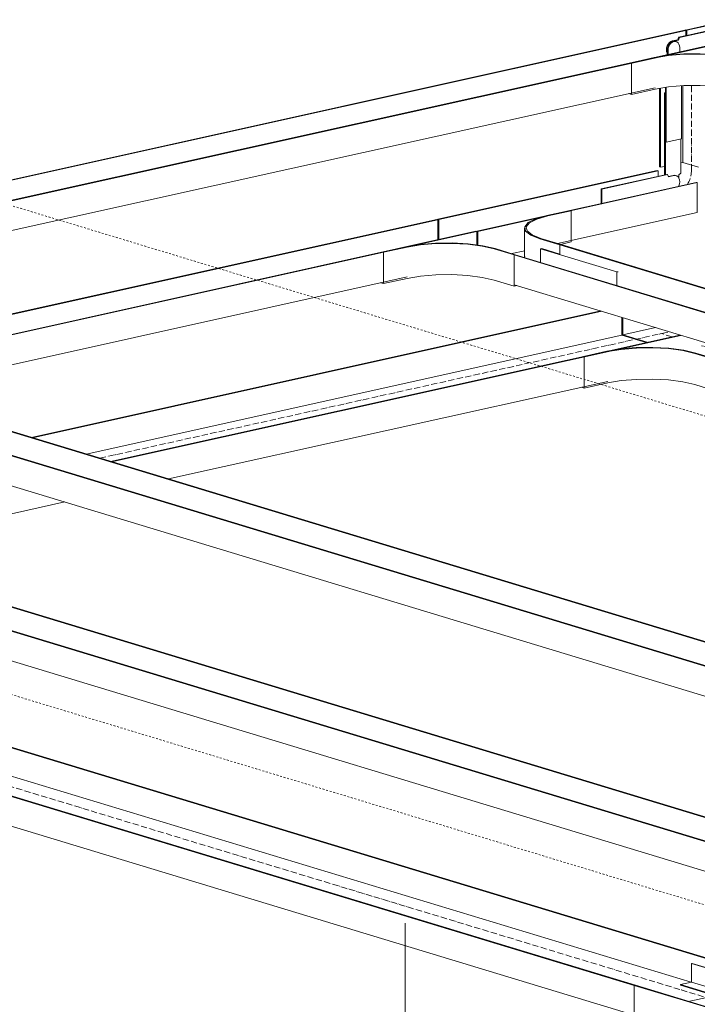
# Model space of a CAD drawing. Header units: millimetres. Extents: x 5617 to 103919, y 7718 to 242078.
# Tile 15 of 24: x 64154 to 65252, y 230880 to 232475. Entities that reach past the tile are written whole.
import ezdxf

# ---------------------------------------------------------------- set-up
doc = ezdxf.new("R2010")
doc.units = ezdxf.units.MM
doc.linetypes.add('Осевая', pattern=[14, 10, -2, 0, -2])
doc.linetypes.add('Скрыто', pattern=[6, 3, -3])
doc.layers.add('Границы 3D вида', color=7, linetype='Скрыто', lineweight=20, true_color=0x0080c0)
for name, color, linetype, lineweight in [('Кабельные лотки', 7, 'Continuous', 18), ('Марки кабельных лотков', 7, 'Continuous', 20), ('Осевая линия', 7, 'Осевая', 18), ('Соединительные детали кабельных лотков', 7, 'Continuous', 18)]:
    doc.layers.add(name, color=color, linetype=linetype, lineweight=lineweight)

# ---------------------------------------------------------------- blocks, each defined once
blk = doc.blocks.new('OSTEC_CLH - ЛН_ ЛП - СЛУМИ - Угол горизонтальный - ZS - Цинкование по методу Сендзимира-V48-МКСС_К1_L28')
at = {"layer": 'Осевая линия'}
for p, q in [((74145.4, 230903.4), (74213.6, 230882.7)), ((74146, 230903.2), (74145.4, 230903.4)), ((74293.4, 230900.5), (74213.6, 230882.7))]:
    blk.add_line(p, q, dxfattribs=at)
at = {"layer": 'Соединительные детали кабельных лотков'}
for p, q in [((74219.4, 230944), (74221.4, 230944.5)), ((74219.4, 230928.7), (74219.4, 230944)), ((74224.3, 230942.5), (74219.4, 230944)), ((74221.4, 230944.5), (74224.6, 230943.5)), ((74224.3, 230942.5), (74230.1, 230943.8)), ((74224.3, 230927.3), (74224.3, 230942.5)), ((74228.4, 230944.3), (74224.6, 230943.5)), ((74230.1, 230943.8), (74228.4, 230944.3)), ((74230.1, 230943.8), (74230.1, 230928.6)), ((74069.4, 230910.7), (74071.3, 230911.2)), ((74069.4, 230862.4), (74069.4, 230910.7)), ((74202.7, 230870.3), (74069.4, 230910.7)), ((74202.9, 230871.2), (74071.3, 230911.2)), ((74202.7, 230870.3), (74358.4, 230904.9)), ((74356.8, 230905.4), (74202.9, 230871.2)), ((74358.4, 230904.9), (74356.8, 230905.4)), ((74358.4, 230904.9), (74358.4, 230856.6)), ((74159.4, 230884.9), (74212.4, 230896.6)), ((74269.5, 230886), (74236.2, 230896.1)), ((74202.7, 230822), (74202.7, 230870.3)), ((74202.7, 230822), (74069.4, 230862.4)), ((74358.4, 230856.6), (74202.7, 230822))]:
    blk.add_line(p, q, dxfattribs=at)
blk = doc.blocks.new('OSTEC_U - ЛН_ ЛП - СЛУМИ - OSTEC_U - ЛН_ ЛП - СЛУМИ-V49-МКСС_К1_L28')
at = {"layer": 'Соединительные детали кабельных лотков'}
for p, q in [((74163.2, 230946.2), (74162.5, 230946)), ((74162.5, 230946), (74224.3, 230927.3)), ((74162.5, 230916), (74162.5, 230946)), ((74224.3, 230927.6), (74163.2, 230946.2)), ((74295.9, 230943.5), (74224.3, 230927.6)), ((74224.3, 230927.3), (74296.4, 230943.3)), ((74296.4, 230943.3), (74295.9, 230943.5)), ((74296.4, 230943.3), (74296.4, 230913.3)), ((74223.4, 230927.3), (74223.4, 230896.4)), ((74223.5, 230927.2), (74224.3, 230927.3)), ((74223.5, 230927.2), (74223.5, 230896.3)), ((74224.3, 230927.3), (74224.3, 230897.2)), ((74224.3, 230927.3), (74225, 230927.1)), ((74224.3, 230897.2), (74224.3, 230927.3)), ((74225, 230896.2), (74225, 230927.1)), ((74225.2, 230896.4), (74225.2, 230927.3)), ((74144.3, 230911.9), (74162.5, 230916)), ((74144.3, 230911.9), (74190.4, 230897.9)), ((74144.3, 230911.1), (74144.3, 230911.9)), ((74190.4, 230897.1), (74144.3, 230911.1)), ((74162.5, 230916), (74223.5, 230897.5)), ((74225, 230897.4), (74296.4, 230913.3)), ((74258.1, 230896.6), (74312, 230908.5)), ((74312, 230907.7), (74258.1, 230895.7)), ((74296.4, 230913.3), (74312, 230908.5)), ((74312, 230908.5), (74312, 230907.7)), ((74190.4, 230897.9), (74223.5, 230897.3)), ((74190.4, 230897.1), (74190.4, 230897.9)), ((74224.3, 230896.4), (74190.4, 230897.1)), ((74224.3, 230896.4), (74223.5, 230896.3)), ((74258.1, 230895.7), (74224.3, 230896.4)), ((74225, 230896.2), (74224.3, 230896.4)), ((74225, 230897.2), (74258.1, 230896.6)), ((74258.1, 230896.6), (74258.1, 230895.7))]:
    blk.add_line(p, q, dxfattribs=at)
for points in [[(74223.7, 230927.5, 0), (74223.5, 230927.4, 0), (74223.4, 230927.4, 0), (74223.4, 230927.3, 0), (74223.4, 230927.3, 0), (74223.4, 230927.2, 0)], [(74225, 230927.1, 0), (74225.1, 230927.2, 0), (74225.1, 230927.2, 0), (74225.2, 230927.3, 0), (74225.1, 230927.3, 0), (74225.1, 230927.4, 0), (74224.9, 230927.4, 0)], [(74223.4, 230896.3, 0), (74223.4, 230896.4, 0), (74223.4, 230896.4, 0)], [(74225.2, 230896.4, 0), (74225.1, 230896.3, 0), (74225.1, 230896.3, 0), (74225, 230896.2, 0)]]:
    blk.add_polyline3d(points, dxfattribs=at)
blk = doc.blocks.new('OSTEC_CT - ЛН_ ЛП - ОГП - Тройник - ZS - Цинкование по методу Сендзимира-1216880-МКСС_К1_L28')
at = {"layer": 'Осевая линия'}
for p, q in [((74130.9, 231961.3), (74113.5, 231966.6)), ((74276.1, 231917.3), (74178.6, 231946.9))]:
    blk.add_line(p, q, dxfattribs=at)
at = {"layer": 'Соединительные детали кабельных лотков'}
for p, q in [((74328.9, 232005.3), (74313.1, 232000.9)), ((74314.7, 232000.4), (74330.5, 232004.8)), ((74366.9, 232013.7), (74328.9, 232005.3)), ((74330.5, 232004.8), (74368.5, 232013.2)), ((74368.5, 232013.2), (74366.9, 232013.7)), ((74368.5, 231984.1), (74368.5, 232013.2)), ((74049.5, 231964), (74050.9, 231964.3)), ((74025, 231937.8), (73987, 231929.4)), ((73987, 231929.4), (73988.6, 231928.9)), ((73988.6, 231928.9), (74026.6, 231937.3)), ((73988.6, 231878.2), (73988.6, 231928.9)), ((74167.6, 231934.5), (74200.1, 231924.6)), ((74202, 231925), (74169.5, 231934.9)), ((74200.1, 231924.6), (74202, 231925)), ((74200.1, 231873.9), (74200.1, 231924.6)), ((73984, 231879.6), (73988.6, 231878.2)), ((73988.6, 231878.2), (74026.6, 231886.6)), ((74167.6, 231883.8), (74200.1, 231873.9)), ((74200.1, 231873.9), (74204.7, 231874.9))]:
    blk.add_line(p, q, dxfattribs=at)
for points in [[(74169.5, 231934.9, 0), (74149.6, 231939.5, 0), (74125.7, 231942.7, 0), (74099.5, 231944.1, 0), (74072.8, 231943.8, 0), (74047.4, 231941.6, 0), (74025, 231937.8, 0)], [(74026.6, 231937.3, 0), (74048.5, 231941, 0), (74073.3, 231943.1, 0), (74099.3, 231943.5, 0), (74124.9, 231942.1, 0), (74148.2, 231939, 0), (74167.6, 231934.5, 0)], [(74167.6, 231883.8, 0), (74148.2, 231888.3, 0), (74124.9, 231891.4, 0), (74099.3, 231892.8, 0), (74073.3, 231892.4, 0), (74048.5, 231890.3, 0), (74026.6, 231886.6, 0)]]:
    blk.add_polyline3d(points, dxfattribs=at)
blk = doc.blocks.new('OSTEC_CLV - ЛН_ ЛП - ПШСМ - Угол вертикальный - ZS - Цинкование по методу Сендзимира-1481697-МКСС_К1_L28')
at = {"layer": 'Осевая линия'}
blk.add_line((74162, 232229.7), (74162, 232230.1), dxfattribs=at)
blk.add_ellipse((74140, 232224.9), major_axis=(8.4, 27.8), ratio=0.73387, start_param=4.318829, end_param=5.104227, dxfattribs=at)
blk = doc.blocks.new('OSTEC_U - ЛН_ ЛП - ПШСМ - OSTEC_U - ЛН_ ЛП - ПШСМ-V71-МКСС_К1_L28')
at = {"layer": 'Соединительные детали кабельных лотков'}
for p, q in [((74118.6, 232356.6), (74119.9, 232356.8)), ((74118.6, 232224.3), (74118.6, 232356.6)), ((74118.6, 232356.6), (74119.9, 232356.2)), ((74119.9, 232356.2), (74119.9, 232223.2)), ((74145, 232226.4), (74145, 232281.9)), ((74141.9, 232223.9), (74145, 232226.4)), ((74141.9, 232218.2), (74141.9, 232223.9))]:
    blk.add_line(p, q, dxfattribs=at)
blk = doc.blocks.new('OSTEC_U - ЛН_ ЛП - ПШСМ - OSTEC_U - ЛН_ ЛП - ПШСМ-V72-МКСС_К1_L28')
at = {"layer": 'Соединительные детали кабельных лотков'}
for p, q in [((74015.8, 232200.8), (74122.3, 232224.4)), ((74123.6, 232224), (74017.1, 232200.4)), ((74123.6, 232224), (74122.3, 232224.4)), ((74125, 232220.4), (74123.6, 232224)), ((74124.8, 232221.1), (74132.4, 232222.8)), ((74133.7, 232222.4), (74125, 232220.4)), ((74137.4, 232222.3), (74136.1, 232222.7)), ((74015.8, 232177.2), (74015.8, 232200.8)), ((74017.1, 232200.4), (74015.8, 232200.8)), ((74017.1, 232200.4), (74017.1, 232177.5))]:
    blk.add_line(p, q, dxfattribs=at)
for points in [[(74132.4, 232222.8, 0), (74134.9, 232222.9, 0), (74136.1, 232222.7, 0)], [(74142, 232206.1, 0), (74142.9, 232209.2, 0), (74143.2, 232212.4, 0), (74142.9, 232215.5, 0), (74142, 232218.2, 0), (74140.5, 232220.3, 0), (74138.5, 232221.8, 0), (74136.2, 232222.5, 0), (74133.7, 232222.4, 0)]]:
    blk.add_polyline3d(points, dxfattribs=at)
blk = doc.blocks.new('OSTEC_U - ЛН_ ЛП - ПШСМ - OSTEC_U - ЛН_ ЛП - ПШСМ-V76-МКСС_К1_L28')
at = {"layer": 'Соединительные детали кабельных лотков'}
for p, q in [((74249.1, 232469.8), (74142.6, 232446.2)), ((74154.7, 232449.6), (74247.8, 232470.2)), ((74249.1, 232469.8), (74247.8, 232470.2)), ((74249.1, 232446.3), (74249.1, 232469.8)), ((74141.3, 232446.6), (74153.9, 232449.4)), ((74131.1, 232440.5), (74139.9, 232442.4)), ((74141.2, 232442), (74132.4, 232440.1)), ((74139.9, 232442.4), (74141.3, 232446.6)), ((74141.2, 232442), (74139.9, 232442.4)), ((74142.6, 232446.2), (74141.2, 232442)), ((74142.6, 232446.2), (74141.3, 232446.6))]:
    blk.add_line(p, q, dxfattribs=at)
for points in [[(74122.9, 232420.5, 0), (74122, 232423.2, 0), (74121.6, 232426.3, 0), (74122, 232429.5, 0), (74122.9, 232432.6, 0), (74124.4, 232435.4, 0), (74126.4, 232437.8, 0), (74128.7, 232439.5, 0), (74131.1, 232440.5, 0)], [(74132.4, 232440.1, 0), (74130, 232439.1, 0), (74127.7, 232437.4, 0), (74125.7, 232435, 0), (74124.2, 232432.2, 0), (74123.3, 232429.1, 0), (74122.9, 232425.9, 0)]]:
    blk.add_polyline3d(points, dxfattribs=at)
blk = doc.blocks.new('OSTEC_U - ЛН_ ЛП - ПШСМ - OSTEC_U - ЛН_ ЛП - ПШСМ-V78-МКСС_К1_L28')
at = {"layer": 'Соединительные детали кабельных лотков'}
for p, q in [((74137.4, 232439.6), (74136.1, 232440)), ((74122.9, 232418.3), (74122.9, 232425.9)), ((74124.2, 232425.5), (74124.2, 232418.6)), ((74143.2, 232422.8), (74143.2, 232429.7)), ((74119.9, 232277), (74119.9, 232365.2)), ((74121.2, 232365.4), (74121.2, 232276.6)), ((74146.3, 232282.1), (74146.3, 232367.9)), ((74119.9, 232277), (74121.2, 232276.6)), ((74121.2, 232276.6), (74146.3, 232282.1))]:
    blk.add_line(p, q, dxfattribs=at)
for points in [[(74122.9, 232425.9, 0), (74123.3, 232429.1, 0), (74124.2, 232432.2, 0), (74125.7, 232435, 0), (74127.7, 232437.4, 0), (74130, 232439.1, 0), (74132.4, 232440.1, 0), (74134.9, 232440.2, 0), (74136.1, 232440, 0)], [(74143.2, 232429.7, 0), (74142.9, 232432.8, 0), (74142, 232435.5, 0), (74140.5, 232437.6, 0), (74138.5, 232439.1, 0), (74136.2, 232439.8, 0), (74133.7, 232439.7, 0), (74131.3, 232438.7, 0), (74129, 232437, 0), (74127, 232434.7, 0), (74125.5, 232431.8, 0), (74124.6, 232428.7, 0), (74124.2, 232425.5, 0)]]:
    blk.add_polyline3d(points, dxfattribs=at)
blk = doc.blocks.new('OSTEC_CT - ЛН_ ЛП - ОГП - Тройник - ZS - Цинкование по методу Сендзимира-1219768-МКСС_К1_L28')
at = {"layer": 'Соединительные детали кабельных лотков'}
for p, q in [((73965.7, 232166.1), (73927.7, 232157.7)), ((73929.3, 232157.2), (73967.3, 232165.6)), ((73967.3, 232165.6), (73965.7, 232166.1)), ((73967.3, 232114.9), (73967.3, 232165.6)), ((73749.6, 232151.4), (73751.1, 232151.8)), ((73751.2, 232150.9), (73749.6, 232151.4)), ((73751.1, 232151.8), (73752.7, 232151.3)), ((73752.7, 232151.3), (73751.2, 232150.9)), ((73891.8, 232137.5), (73891.8, 232089.7)), ((73916.4, 232120.2), (73948.9, 232110.3)), ((73950.8, 232110.7), (73918.3, 232120.6)), ((73949.9, 232111), (73967.3, 232114.9)), ((73699.7, 232107.1), (73661.7, 232098.6)), ((73661.7, 232098.6), (73663.3, 232098.2)), ((73663.3, 232098.2), (73701.3, 232106.6)), ((73842.3, 232103.7), (73874.8, 232093.9)), ((73876.7, 232094.3), (73844.2, 232104.2)), ((73948.9, 232110.3), (73950.8, 232110.7)), ((73663.3, 232047.5), (73663.3, 232098.2)), ((73874.8, 232093.9), (73876.7, 232094.3)), ((73874.8, 232043.2), (73874.8, 232093.9)), ((73892.1, 232091.2), (73891.8, 232089.7)), ((73663.3, 232047.5), (73701.3, 232055.9)), ((73842.3, 232053), (73874.8, 232043.2)), ((73658.7, 232048.8), (73663.3, 232047.5)), ((73874.8, 232043.2), (73879.4, 232044.2))]:
    blk.add_line(p, q, dxfattribs=at)
for points in [[(73927.7, 232157.7, 0), (73909.8, 232152.5, 0), (73897.7, 232146.3, 0), (73892.1, 232139.5, 0), (73893.5, 232132.6, 0), (73901.8, 232126, 0), (73916.4, 232120.2, 0)], [(73918.3, 232120.6, 0), (73904.1, 232126.3, 0), (73896, 232132.7, 0), (73894.6, 232139.5, 0), (73900, 232146.1, 0), (73911.8, 232152.1, 0), (73929.3, 232157.2, 0)], [(73844.2, 232104.2, 0), (73824.3, 232108.8, 0), (73800.5, 232111.9, 0), (73774.3, 232113.4, 0), (73747.6, 232113, 0), (73722.1, 232110.9, 0), (73699.7, 232107.1, 0)], [(73701.3, 232106.6, 0), (73723.2, 232110.3, 0), (73748, 232112.4, 0), (73774.1, 232112.7, 0), (73799.6, 232111.3, 0), (73822.9, 232108.3, 0), (73842.3, 232103.7, 0)], [(73842.3, 232053, 0), (73822.9, 232057.6, 0), (73799.6, 232060.6, 0), (73774.1, 232062, 0), (73748, 232061.7, 0), (73723.2, 232059.6, 0), (73701.3, 232055.9, 0)]]:
    blk.add_polyline3d(points, dxfattribs=at)
blk = doc.blocks.new('OSTEC_U - ЛН_ ЛП - СЛУМ - OSTEC_U - ЛН_ ЛП - СЛУМ-1216886-МКСС_К1_L28')
at = {"layer": 'Соединительные детали кабельных лотков'}
for p, q in [((73917.8, 232103.8), (73919.7, 232104.2)), ((73917.8, 232081.9), (73917.8, 232103.8)), ((74041.3, 232066.3), (73917.8, 232103.8)), ((73948.9, 232095.4), (73919.7, 232104.2)), ((74043.2, 232066.8), (74041.3, 232066.3)), ((74041.3, 232066.3), (74041.3, 232044.4))]:
    blk.add_line(p, q, dxfattribs=at)
blk = doc.blocks.new('OSTEC_CT - ЛН_ ЛП - ОГП - Тройник - ZS - Цинкование по методу Сендзимира-V89-МКСС_К1_L28')
at = {"layer": 'Соединительные детали кабельных лотков'}
for p, q in [((74367.6, 232472.6), (74329.7, 232464.2)), ((74331.3, 232463.7), (74369.3, 232472.1)), ((74369.3, 232472.1), (74367.6, 232472.6)), ((74369.3, 232421.4), (74369.3, 232472.1)), ((74151.5, 232457.9), (74153, 232458.3)), ((74153.2, 232457.4), (74151.5, 232457.9)), ((74153, 232458.3), (74154.7, 232457.8)), ((74293.8, 232444), (74293.8, 232396.3)), ((74318.4, 232426.7), (74350.9, 232416.8)), ((74352.8, 232417.3), (74320.3, 232427.1)), ((74351.8, 232417.5), (74369.3, 232421.4)), ((74101.7, 232413.6), (74063.7, 232405.2)), ((74063.7, 232405.2), (74065.3, 232404.7)), ((74065.3, 232404.7), (74103.3, 232413.1)), ((74065.3, 232354), (74065.3, 232404.7)), ((74244.3, 232410.2), (74276.8, 232400.4)), ((74278.7, 232400.8), (74246.2, 232410.7)), ((74350.9, 232416.8), (74352.8, 232417.3)), ((74276.8, 232400.4), (74278.7, 232400.8)), ((74276.8, 232349.7), (74276.8, 232400.4)), ((74294.1, 232397.7), (74293.8, 232396.2)), ((74060.7, 232355.4), (74065.3, 232354)), ((74065.3, 232354), (74103.3, 232362.4)), ((74244.3, 232359.5), (74276.8, 232349.7)), ((74276.8, 232349.7), (74281.4, 232350.7))]:
    blk.add_line(p, q, dxfattribs=at)
for points in [[(74329.7, 232464.2, 0), (74311.8, 232459, 0), (74299.6, 232452.8, 0), (74294.1, 232446, 0), (74295.5, 232439.1, 0), (74303.8, 232432.5, 0), (74318.4, 232426.7, 0)], [(74320.3, 232427.1, 0), (74306.1, 232432.8, 0), (74298, 232439.2, 0), (74296.6, 232446, 0), (74302, 232452.6, 0), (74313.8, 232458.6, 0), (74331.3, 232463.7, 0)], [(74246.2, 232410.7, 0), (74226.3, 232415.3, 0), (74202.5, 232418.5, 0), (74176.3, 232419.9, 0), (74149.6, 232419.5, 0), (74124.1, 232417.4, 0), (74101.7, 232413.6, 0)], [(74103.3, 232413.1, 0), (74125.2, 232416.8, 0), (74150, 232418.9, 0), (74176.1, 232419.2, 0), (74201.6, 232417.8, 0), (74224.9, 232414.8, 0), (74244.3, 232410.2, 0)], [(74244.3, 232359.5, 0), (74224.9, 232364.1, 0), (74201.6, 232367.1, 0), (74176.1, 232368.5, 0), (74150, 232368.2, 0), (74125.2, 232366.1, 0), (74103.3, 232362.4, 0)]]:
    blk.add_polyline3d(points, dxfattribs=at)

msp = doc.modelspace()

# ---------------------------------------------------------------- linework, layer by layer
at = {"layer": 'Границы 3D вида'}
for p, q in [((65410, 231789), (57248.9, 234263.8)), ((69988.1, 229608.7), (61827, 232083.5))]:
    msp.add_line(p, q, dxfattribs=at)
at = {"layer": 'Кабельные лотки'}
for p, q in [((65719.8, 232566.1), (65233.1, 232458.1)), ((65721.4, 232565.6), (65235.5, 232457.8)), ((65232.3, 232457.9), (63703, 232118.6)), ((65234, 232457.4), (63704.7, 232118.1)), ((65232.3, 232457.9), (65233.9, 232457.4)), ((65234.7, 232457.6), (65233.1, 232458.1)), ((65235.5, 232457.8), (65233.8, 232458.3)), ((65234, 232457.4), (65234, 232448.5)), ((65234.7, 232448.7), (65234.7, 232457.6)), ((65235.5, 232448.9), (65235.5, 232457.8)), ((65295.7, 232438.7), (63766.4, 232099.3)), ((65297.3, 232438.2), (63768, 232098.8)), ((65184.1, 232364.8), (63856.2, 232070.1)), ((65191.3, 232236.4), (65191.3, 232363.6)), ((65192.9, 232235.9), (65192.9, 232363.9)), ((65229, 232243.9), (65229, 232368)), ((65229, 232243.9), (65225.8, 232243.1)), ((65254.6, 232236.1), (65229, 232243.9)), ((65187.5, 232230.7), (64831.8, 232151.8)), ((65189.1, 232230.2), (64833.5, 232151.3)), ((65187.5, 232230.7), (65189.1, 232230.2)), ((65189.1, 232230.2), (65189.1, 232222)), ((65192.9, 232235.9), (65191.3, 232236.4)), ((65199.4, 232237.3), (65192.9, 232235.9)), ((65250.8, 232211.5), (64895.2, 232132.6)), ((65252.5, 232211), (64896.9, 232132.1)), ((65250.8, 232211.5), (65252.5, 232211)), ((65252.5, 232211), (65252.5, 232162.7)), ((65252.5, 232162.7), (65026, 232112.4)), ((64830.3, 232151.4), (64113, 231992.2)), ((64832, 232150.9), (64114.7, 231991.7)), ((64830.3, 232151.4), (64832, 232150.9)), ((64833.5, 232151.3), (64831.8, 232151.8)), ((64832, 232150.9), (64832, 232118.5)), ((64833.5, 232118.9), (64833.5, 232151.3)), ((64893.7, 232132.2), (64121.8, 231960.9)), ((64895.3, 232131.7), (64121.8, 231960)), ((64893.7, 232132.2), (64895.3, 232131.7)), ((64896.9, 232132.1), (64895.2, 232132.6)), ((64895.3, 232131.7), (64895.3, 232110.1)), ((64896.9, 232109.9), (64896.9, 232132.1)), ((64972.9, 232100.6), (64951.9, 232096)), ((65029.7, 232110.3), (65031.6, 232110.7)), ((65029.7, 232094.4), (65029.7, 232110.3)), ((65981, 231821.8), (65029.7, 232110.3)), ((65982.9, 231822.3), (65031.6, 232110.7)), ((64955.6, 232093.9), (64957.5, 232094.3)), ((64955.6, 232045.6), (64955.6, 232093.9)), ((65907, 231805.4), (64955.6, 232093.9)), ((65908.9, 231805.8), (64957.5, 232094.3)), ((64782.1, 232058.3), (63935.6, 231870.4)), ((65815, 231785), (64955.6, 232045.6)), ((64173.4, 231798.3), (65095.9, 232003.1)), ((64175.1, 231797.8), (65097.5, 232002.6)), ((65130.2, 231992.6), (65130.2, 231964)), ((65131.7, 231964.3), (65131.7, 231992.2)), ((65131.7, 231964.3), (65184.8, 231976.1)), ((64262.3, 231771.4), (65130.2, 231964)), ((64301.8, 231759.4), (65224.2, 231964.1)), ((64303.4, 231758.9), (65225.7, 231963.6)), ((65130.2, 231964), (65169.6, 231952)), ((65171.2, 231952.4), (65131.7, 231964.3)), ((65563.4, 231375.8), (63788.7, 231914)), ((65565.3, 231376.3), (63790.7, 231914.4)), ((65489.4, 231359.4), (63714.7, 231897.5)), ((65491.3, 231359.8), (63716.6, 231898)), ((64395.4, 231731), (65107.4, 231889)), ((65489.4, 231311.1), (63714.7, 231849.2)), ((63591.9, 231690), (65509.5, 231108.4)), ((63593.8, 231690.4), (65511.5, 231108.9)), ((63861.9, 231612.6), (64227.4, 231693.8)), ((63517.8, 231673.5), (65435.5, 231092)), ((63519.7, 231674), (65437.4, 231092.4)), ((63517.8, 231625.2), (65435.5, 231043.7)), ((63642.6, 231446.7), (65300.2, 230944)), ((63644.5, 231447.1), (65302.2, 230944.5)), ((63492.5, 231413.4), (65150.2, 230910.7)), ((63494.5, 231413.8), (65152.1, 230911.2)), ((63698.8, 231383.8), (65242.3, 230915.8)), ((63492.5, 231365.1), (65150.2, 230862.4)), ((65152.1, 230911.2), (65150.2, 230910.7)), ((65150.2, 230910.7), (65150.2, 230862.4)), ((65293.1, 230896.6), (65240.2, 230884.9))]:
    msp.add_line(p, q, dxfattribs=at)
at = {"layer": 'Марки кабельных лотков'}
msp.add_line((64779.3, 231011.7), (64779.3, 230463.2), dxfattribs=at)
at = {"layer": 'Осевая линия'}
for p, q in [((65242.8, 232230.7), (65242.8, 232368.3)), ((64284.4, 231764.7), (65193.6, 231966.4)), ((65195.1, 231966.8), (65206.9, 231969.4)), ((63568.5, 231406.1), (65226.2, 230903.4))]:
    msp.add_line(p, q, dxfattribs=at)

# ---------------------------------------------------------------- block references
at = {"layer": 'Соединительные детали кабельных лотков'}
for name in ['OSTEC_CT - ЛН_ ЛП - ОГП - Тройник - ZS - Цинкование по методу Сендзимира-V89-МКСС_К1_L28', 'OSTEC_U - ЛН_ ЛП - ПШСМ - OSTEC_U - ЛН_ ЛП - ПШСМ-V76-МКСС_К1_L28', 'OSTEC_U - ЛН_ ЛП - ПШСМ - OSTEC_U - ЛН_ ЛП - ПШСМ-V78-МКСС_К1_L28', 'OSTEC_U - ЛН_ ЛП - ПШСМ - OSTEC_U - ЛН_ ЛП - ПШСМ-V71-МКСС_К1_L28', 'OSTEC_CLV - ЛН_ ЛП - ПШСМ - Угол вертикальный - ZS - Цинкование по методу Сендзимира-1481697-МКСС_К1_L28', 'OSTEC_U - ЛН_ ЛП - ПШСМ - OSTEC_U - ЛН_ ЛП - ПШСМ-V72-МКСС_К1_L28', 'OSTEC_CT - ЛН_ ЛП - ОГП - Тройник - ZS - Цинкование по методу Сендзимира-1219768-МКСС_К1_L28', 'OSTEC_U - ЛН_ ЛП - СЛУМ - OSTEC_U - ЛН_ ЛП - СЛУМ-1216886-МКСС_К1_L28', 'OSTEC_CT - ЛН_ ЛП - ОГП - Тройник - ZS - Цинкование по методу Сендзимира-1216880-МКСС_К1_L28', 'OSTEC_CLH - ЛН_ ЛП - СЛУМИ - Угол горизонтальный - ZS - Цинкование по методу Сендзимира-V48-МКСС_К1_L28', 'OSTEC_U - ЛН_ ЛП - СЛУМИ - OSTEC_U - ЛН_ ЛП - СЛУМИ-V49-МКСС_К1_L28']:
    msp.add_blockref(name, (-8919.2, 0), dxfattribs=at)

doc.saveas('drawing.dxf')
